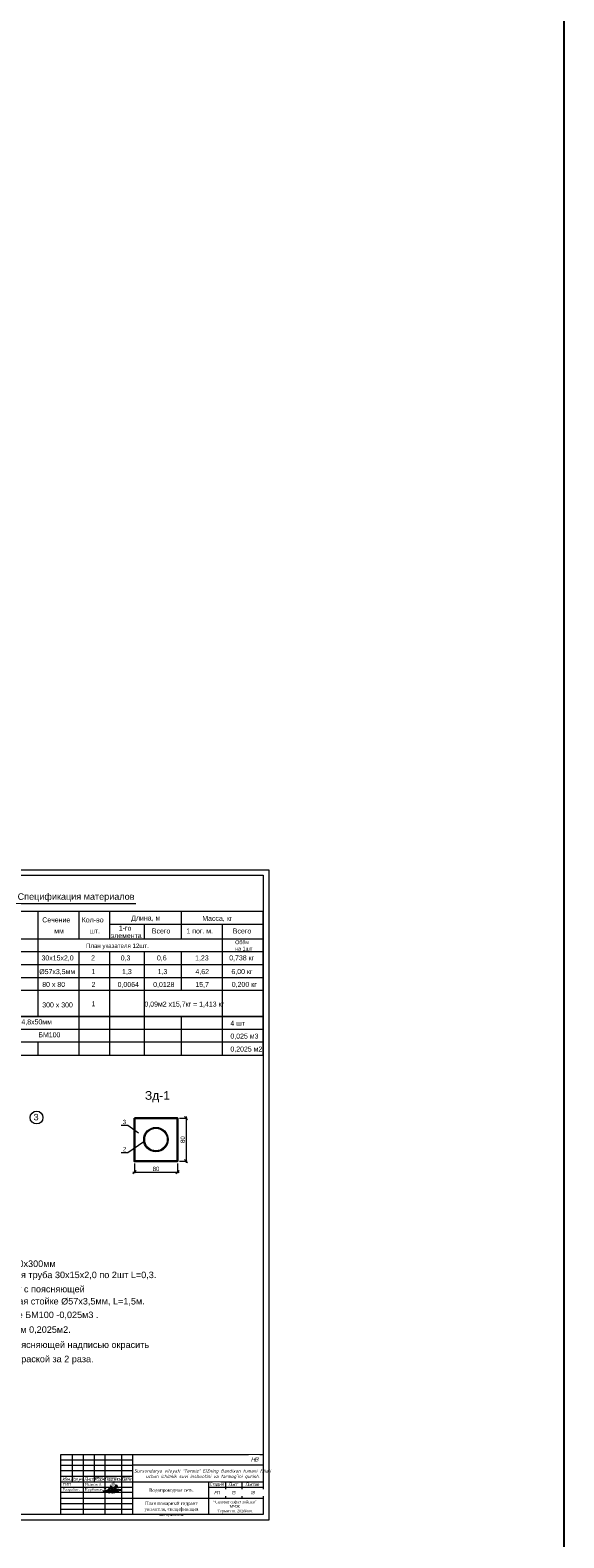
# Model space of a CAD drawing. Extents: x 0 to 361260, y 0 to 4201817.
# Tile 61 of 256: x 360772 to 361260, y 4193822 to 4195200. Entities that reach past the tile are written whole.
import ezdxf

# ---------------------------------------------------------------- set-up
doc = ezdxf.new("R2010")
doc.units = 0
doc.header["$LTSCALE"] = 0.5
doc.header["$MEASUREMENT"] = 0
for name, color, linetype in [('(0)', 7, 'Continuous'), ('(002) Рамка', 7, 'Continuous'), ('PDF _Геометрия', 7, 'Continuous'), ('PDF _Текст', 7, 'Continuous'), ('SHTAMP', 7, 'Continuous'), ('Водопровод 2', 7, 'Continuous'), ('Канализация 2', 7, 'Continuous'), ('Рамка', 7, 'Continuous')]:
    doc.layers.add(name, color=color, linetype=linetype)
doc.styles.add('Arial', font='arial.ttf')
doc.styles.add('NSI4', font='times.ttf', dxfattribs={"height": 300})
doc.styles.add('PDF Arial', font='arial.ttf')
doc.styles.add('TIMES', font='times.ttf')

msp = doc.modelspace()

# ---------------------------------------------------------------- linework, layer by layer
at = {"layer": '(0)', "ltscale": 2}
msp.add_lwpolyline([(359863.314, 4201816.993), (361260.315, 4201816.993), (361260.315, 4192735.673), (359863.314, 4192735.673)], close=True, dxfattribs=at)
at = {"color": 0, "lineweight": 20}
msp.add_line((360935.934, 4193868.62), (360985.527, 4193868.62), dxfattribs=at)
at = {"color": 0, "ltscale": 100}
msp.add_lwpolyline([(360839.166, 4193865.015), (360844.522, 4193865.82), (360847.266, 4193866.138), (360849.055, 4193866.259), (360850.449, 4193866.327), (360851.971, 4193866.352), (360853.306, 4193866.353), (360853.892, 4193866.328), (360854.779, 4193866.258), (360856.236, 4193866.052)], dxfattribs=at)
at = {"layer": 'PDF _Геометрия', "lineweight": 13}
for points in [[(360855.693, 4194199.286), (360861.693, 4194199.286), (360871.359, 4194192.453)], [(360909.109, 4194205.786), (360915.943, 4194205.786)], [(360916.443, 4194204.286), (360913.526, 4194207.203)], [(360914.943, 4194207.203), (360914.943, 4194164.953)], [(360855.693, 4194174.286), (360861.693, 4194174.286), (360876.359, 4194184.37)], [(360869.276, 4194157.87), (360866.276, 4194154.953)], [(360867.776, 4194164.453), (360867.776, 4194155.453)], [(360905.609, 4194154.953), (360908.609, 4194157.87)], [(360907.109, 4194164.453), (360907.109, 4194155.453)], [(360909.109, 4194166.37), (360915.943, 4194166.37)], [(360913.526, 4194167.87), (360916.443, 4194164.953)], [(360866.276, 4194156.453), (360908.609, 4194156.453)]]:
    msp.add_lwpolyline(points, dxfattribs=at)
at = {"layer": 'PDF _Геометрия', "lineweight": 30}
msp.add_lwpolyline([(360867.776, 4194205.786), (360907.109, 4194205.786), (360907.109, 4194166.37), (360867.776, 4194166.37)], close=True, dxfattribs=at)
at = {"layer": 'PDF _Геометрия', "lineweight": 13}
msp.add_circle((360778.336, 4194206.281), 5.857, dxfattribs=at)
at = {"layer": 'PDF _Геометрия', "lineweight": 18}
for centre, radius in [((360887.431, 4194186.132), 11.179), ((360887.464, 4194186.14), 10.312)]:
    msp.add_circle(centre, radius, dxfattribs=at)
at = {"layer": 'SHTAMP', "color": 0, "lineweight": 20}
for p, q in [((360800.526, 4193898.62), (360985.526, 4193898.62)), ((360800.526, 4193893.62), (360865.934, 4193893.62)), ((360800.526, 4193888.62), (360865.934, 4193888.62)), ((360865.934, 4193888.921), (360985.526, 4193888.921)), ((360935.934, 4193843.62), (360935.934, 4193873.62)), ((360950.934, 4193873.62), (360950.934, 4193858.62)), ((360965.934, 4193873.62), (360965.934, 4193858.62)), ((360865.934, 4193863.62), (360800.643, 4193863.62)), ((360800.754, 4193858.62), (360865.934, 4193858.62)), ((360865.934, 4193858.62), (360985.528, 4193858.62)), ((360800.526, 4193853.62), (360865.934, 4193853.62)), ((360800.526, 4193848.62), (360865.934, 4193848.62))]:
    msp.add_line(p, q, dxfattribs=at)
at = {"layer": 'SHTAMP', "lineweight": 20}
for points in [[(360149.526, 4194432.62), (360990.526, 4194432.62), (360990.526, 4193838.62), (360149.526, 4193838.62)], [(360149.526, 4194432.62), (360990.526, 4194432.62), (360990.526, 4193838.62), (360149.526, 4193838.62)], [(360169.526, 4193843.62), (360169.526, 4194427.62), (360985.526, 4194427.62), (360985.526, 4193843.62)]]:
    msp.add_lwpolyline(points, close=True, dxfattribs=at)
at = {"layer": 'SHTAMP', "color": 0, "lineweight": 20}
for points in [[(360667.693, 4194263.286), (360985.526, 4194263.286), (360985.526, 4194394.536), (360667.693, 4194394.536)], [(360667.693, 4194298.62), (360985.526, 4194298.62)]]:
    msp.add_lwpolyline(points, close=True, dxfattribs=at)
for points in [[(360754.693, 4194401.87), (360869.036, 4194401.87)], [(360779.859, 4194369.286), (360779.859, 4194394.536)], [(360817.276, 4194369.286), (360817.276, 4194394.536)], [(360845.359, 4194369.286), (360845.359, 4194394.536)], [(360910.776, 4194369.286), (360910.776, 4194394.536)], [(360985.526, 4194382.787), (360845.359, 4194382.787)], [(360877.109, 4194369.286), (360877.109, 4194382.787)], [(360948.193, 4194263.286), (360948.193, 4194369.286), (360948.193, 4194382.787)], [(360985.526, 4194369.286), (360667.693, 4194369.286)], [(360779.859, 4194298.62), (360779.859, 4194369.286)], [(360985.526, 4194357.536), (360667.693, 4194357.536)], [(360985.526, 4194357.536), (360667.693, 4194357.536)], [(360817.276, 4194263.286), (360817.276, 4194357.536)], [(360845.359, 4194263.286), (360845.359, 4194357.536)], [(360877.109, 4194263.286), (360877.109, 4194357.536)], [(360910.776, 4194322.203), (360910.776, 4194357.536)], [(360985.526, 4194345.786), (360667.693, 4194345.786)], [(360985.526, 4194333.953), (360667.693, 4194333.953)], [(360985.526, 4194322.203), (360667.693, 4194322.203)], [(360910.776, 4194263.286), (360910.776, 4194298.62)], [(360985.526, 4194286.87), (360667.693, 4194286.87)], [(360985.526, 4194275.12), (360667.693, 4194275.12)], [(360985.526, 4194275.12), (360667.693, 4194275.12)], [(360779.859, 4194263.286), (360779.859, 4194275.12)]]:
    msp.add_lwpolyline(points, dxfattribs=at)

# ---------------------------------------------------------------- texts
at = {"color": 0, "linetype": 'ByBlock', "lineweight": 20, "insert": (360901.662, 4193867.461), "char_height": 3, "width": 59.26566, "attachment_point": 2}
msp.add_mtext('{\\fTimes New Roman|b0|i0|c204|p18;\\C256;Водопроводная сеть.}', dxfattribs=at)
at = {"layer": 'PDF _Текст', "attachment_point": 7, "style": 'PDF Arial'}
for s, insert, char_height in [('Спецификация материалов', (360761.026, 4194403.397), 5.94002), ('3', (360775.612, 4194203.601), 5.94), ('3', (360857.201, 4194200.221), 3.96), ('2', (360857.285, 4194175.375), 3.96), ('80', (360884.451, 4194157.388), 3.9601), ('Стальной лист, δ=2мм размером 300х300мм', (360622.444, 4194067.982), 5.94002), ('приварить к прямоугольный стальная труба 30х15х2,0 по 2шт L=0,3.', (360622.444, 4194057.803), 5.94002), ('Щит с изображением символа и щит с поясняющей', (360623.026, 4194044.815), 5.94002), ('надписью приварить к трубу стальная стойке Ø57х3,5мм, L=1,5м.', (360623.026, 4194033.717), 5.94002), ('Труб-стойку забетонировать в марке БМ100 -0,025м3 .', (360623.026, 4194021.302), 5.94002), ('Щебеночная подготовка толщ.100 мм 0,2025м2.', (360623.026, 4194007.896), 5.94002), ('Щиты с изображением символа и поясняющей надписью окрасить', (360623.026, 4193993.982), 5.94002), ('в соответствующий цвет масляной краской за 2 раза.', (360623.026, 4193980.966), 5.94002)]:
    msp.add_mtext(s, dxfattribs=dict(at, insert=insert, char_height=char_height))
for s, insert, char_height, width in [('{\\H0.6734x;План указателя 12шт.} ', (360823.538, 4194360.018), 5.94002, 62.19263), ('Зд-1', (360877.359, 4194220.25), 7.92, 23.3243)]:
    msp.add_mtext(s, dxfattribs=dict(at, insert=insert, char_height=char_height, width=width))
at = {"layer": 'PDF _Текст', "insert": (360914.02, 4194183.042), "char_height": 3.9601, "attachment_point": 7, "rotation": 90, "style": 'PDF Arial'}
msp.add_mtext('80', dxfattribs=at)
at = {"layer": 'SHTAMP', "color": 0, "lineweight": 20, "attachment_point": 7, "style": 'PDF Arial'}
for s, insert, char_height in [('Сечение', (360783.521, 4194384.536), 4.56), ('мм', (360794.52, 4194374.449), 4.56), ('Кол-во', (360819.604, 4194384.539), 4.56), ('шт.', (360826.6, 4194374.449), 4.56), ('1-го', (360853.518, 4194376.957), 4.56), ('Длина, м', (360864.852, 4194384.973), 4.56), ('Всего', (360883.768, 4194374.375), 4.56), ('1 пог. м.', (360915.351, 4194374.375), 4.56), ('Масса, кг', (360929.831, 4194385.133), 4.56), ('Всего', (360957.74, 4194374.375), 4.56), ('элемента', (360846.019, 4194370.179), 4.56), ('0,3', (360855.242, 4194348.968), 4.56), ('0,6', (360888.365, 4194348.968), 4.56), ('1,23', (360923.261, 4194348.968), 4.56), ('0,738 кг', (360954.435, 4194349.051), 4.56), ('Ø57х3,5мм', (360780.769, 4194336.468), 4.56), ('1', (360828.603, 4194337.365), 4.56), ('1,3', (360856.469, 4194336.468), 4.56), ('1,3', (360889.022, 4194336.468), 4.56), ('4,62', (360923.538, 4194336.468), 4.56), ('6,00 кг', (360956.434, 4194336.552), 4.56), ('80 х 80', (360783.521, 4194325.537), 4.56), ('2', (360828.603, 4194325.614), 4.56), ('0,0064', (360852.396, 4194324.717), 4.56), ('15,7', (360923.509, 4194324.717), 4.56), ('0,200 кг', (360956.768, 4194324.8), 4.56), ('300 х 300', (360783.521, 4194306.867), 4.56), ('1', (360828.603, 4194307.951), 4.56), ('Шурф самонарезающие 4,8х50мм', (360690.77, 4194290.033), 4.55995), ('4 шт', (360955.517, 4194290.2), 4.56), ('БМ100', (360780.006, 4194279.537), 4.56), ('0,025 м3', (360955.517, 4194277.552), 4.56), ('0,2025 м2', (360955.517, 4194265.72), 4.56)]:
    msp.add_mtext(s, dxfattribs=dict(at, insert=insert, char_height=char_height))
for s, insert, char_height, width in [('Обём \\Pна 1шт', (360959.846, 4194358.794), 3.5, 15.60594), ('30х15х2,0         2', (360782.852, 4194348.968), 4.55995, 61.36694), ('0,0128', (360884.893, 4194324.717), 4.56, 1.167364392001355e-16), ('0,09м2 х15,7кг = 1,413 кг', (360876.904, 4194306.803), 4.55995, 77.05807)]:
    msp.add_mtext(s, dxfattribs=dict(at, insert=insert, char_height=char_height, width=width))
at = {"layer": 'Водопровод 2', "color": 0, "linetype": 'ByBlock', "lineweight": 20, "insert": (360901.557, 4193855.266, -646.548), "char_height": 3, "width": 67.03347, "attachment_point": 2}
msp.add_mtext('{\\fTimes New Roman|b0|i0|c204|p18;План пожарный гидрант указателя, спецификация материалов. }', dxfattribs=at)

# ---------------------------------------------------------------- next in the draw order: texts
at = {"color": 0, "lineweight": 20, "insert": (360977.316, 4193893.978, -255.018), "char_height": 4, "width": 6.08545, "attachment_point": 5, "style": 'TIMES', "bg_fill": 2}
msp.add_mtext('{\\fISOCPEUR|b0|i1|c204|p34;\\T0.85;НB}', dxfattribs=at)
at = {"color": 0, "lineweight": 20, "insert": (360805.494, 4193876.122, -254.812), "char_height": 3, "width": 7.35507, "attachment_point": 5, "style": 'TIMES', "bg_fill": 3, "box_fill_scale": 1, "bg_fill_color": 256, "bg_fill_transparency": 0}
msp.add_mtext('{\\fISOCPEUR|b0|i1|c204|p34;\\T0.8;Изм.}', dxfattribs=at)

# ---------------------------------------------------------------- next in the draw order: linework, layer by layer
at = {"layer": 'SHTAMP', "color": 0, "lineweight": 20}
msp.add_line((360800.526, 4193843.62), (360800.526, 4193898.62), dxfattribs=at)

# ---------------------------------------------------------------- next in the draw order: texts
at = {"color": 0, "lineweight": 20, "insert": (360815.265, 4193875.759, -254.812), "char_height": 3, "width": 9.29764, "attachment_point": 5, "style": 'TIMES', "bg_fill": 3, "box_fill_scale": 1, "bg_fill_color": 256, "bg_fill_transparency": 0}
msp.add_mtext('{\\fISOCPEUR|b0|i1|c204|p34;\\T0.75;Кол.уч.}', dxfattribs=at)

# ---------------------------------------------------------------- next in the draw order: linework, layer by layer
at = {"layer": 'SHTAMP', "color": 0, "lineweight": 20}
msp.add_line((360810.929, 4193898.62), (360810.929, 4193873.62), dxfattribs=at)

# ---------------------------------------------------------------- next in the draw order: texts
at = {"color": 0, "lineweight": 20, "insert": (360825.853, 4193876.085, -254.812), "char_height": 3, "width": 7.35507, "attachment_point": 5, "style": 'TIMES', "bg_fill": 3, "box_fill_scale": 1, "bg_fill_color": 256, "bg_fill_transparency": 0}
msp.add_mtext('{\\fISOCPEUR|b0|i1|c204|p34;\\T0.85;Лист}', dxfattribs=at)

# ---------------------------------------------------------------- next in the draw order: linework, layer by layer
at = {"layer": 'SHTAMP', "color": 0, "lineweight": 20}
msp.add_line((360820.929, 4193898.62), (360820.929, 4193843.873), dxfattribs=at)

# ---------------------------------------------------------------- next in the draw order: texts
at = {"color": 0, "lineweight": 20, "insert": (360835.376, 4193876.085, -254.812), "char_height": 3, "width": 7.35507, "attachment_point": 5, "style": 'TIMES', "bg_fill": 3, "box_fill_scale": 1, "bg_fill_color": 256, "bg_fill_transparency": 0}
msp.add_mtext('{\\fISOCPEUR|b0|i1|c204|p34;\\T0.85;№док}', dxfattribs=at)

# ---------------------------------------------------------------- next in the draw order: linework, layer by layer
at = {"layer": 'SHTAMP', "color": 0, "lineweight": 20}
msp.add_line((360830.929, 4193898.62), (360830.929, 4193873.62), dxfattribs=at)

# ---------------------------------------------------------------- next in the draw order: texts
at = {"color": 0, "lineweight": 20, "insert": (360847.933, 4193876.085, -254.812), "char_height": 3, "width": 7.35507, "attachment_point": 5, "style": 'TIMES', "bg_fill": 3, "box_fill_scale": 1, "bg_fill_color": 256, "bg_fill_transparency": 0}
msp.add_mtext('{\\fISOCPEUR|b0|i1|c204|p34;\\T0.85;Подпись}', dxfattribs=at)

# ---------------------------------------------------------------- next in the draw order: linework, layer by layer
at = {"color": 0, "ltscale": 100}
msp.add_lwpolyline([(360846.534, 4193868.285), (360846.228, 4193868.231), (360845.962, 4193868.13), (360845.647, 4193867.991), (360845.402, 4193867.863), (360845.122, 4193867.716), (360844.932, 4193867.57), (360844.795, 4193867.445), (360844.722, 4193867.313), (360844.675, 4193867.198), (360844.658, 4193867.117), (360844.651, 4193866.97), (360844.652, 4193866.872), (360844.69, 4193866.74), (360844.76, 4193866.609), (360844.83, 4193866.492), (360844.919, 4193866.374), (360845.031, 4193866.259), (360845.221, 4193866.118)], dxfattribs=at)
at = {"layer": 'SHTAMP', "color": 0, "lineweight": 20}
msp.add_line((360840.934, 4193843.62), (360840.934, 4193898.62), dxfattribs=at)

# ---------------------------------------------------------------- next in the draw order: texts
at = {"color": 0, "lineweight": 20, "insert": (360860.246, 4193876.085, -254.812), "char_height": 3, "width": 7.35507, "attachment_point": 5, "style": 'TIMES', "bg_fill": 3, "box_fill_scale": 1, "bg_fill_color": 256, "bg_fill_transparency": 0}
msp.add_mtext('{\\fISOCPEUR|b0|i1|c204|p34;\\T0.85;Дата}', dxfattribs=at)
at = {"layer": 'Канализация 2', "color": 0, "lineweight": 0, "char_height": 2.5, "attachment_point": 4, "style": 'NSI4'}
for s, insert, width in [(' {\\H0.4x; }ГИП             Исаков А', (360800.909, 4193871.12), 38.53508), ('Разработ.     Курбонов У.', (360802.406, 4193866.12), 39.40719)]:
    msp.add_mtext(s, dxfattribs=dict(at, insert=insert, width=width))

# ---------------------------------------------------------------- next in the draw order: hatches: boundary and pattern name
h = msp.add_hatch(color=256)
h.dxf.hatch_style = 1
h.paths.add_polyline_path([(360845.282, 4193867.987, 0.12625075), (360845.381, 4193867.464, 0.4193589), (360845.685, 4193867.4, 0.02782411), (360846.184, 4193867.908, 0.37256677), (360846.466, 4193867.847, 0.0744506), (360846.914, 4193868.368, 0.17626492), (360847.058, 4193868.221, 0.23814827), (360847.351, 4193868.315, 0.07035904), (360848.421, 4193869.79), (360848.708, 4193870.405), (360849.357, 4193870.592), (360849.744, 4193870.684, 0.12858586), (360850.122, 4193870.646, 0.11004035), (360850.547, 4193870.788, 0.09520318), (360850.669, 4193870.905), (360851.173, 4193871.025), (360853.237, 4193871.69), (360851.124, 4193871.214), (360850.741, 4193871.122, 0.15706419), (360850.59, 4193871.528, 0.10984246), (360850.304, 4193871.836, 0.09413768), (360849.789, 4193872.005, 0.05813072), (360849.39, 4193871.987), (360849.78, 4193872.932), (360850.279, 4193874.469), (360850.501, 4193875.228, 0.09292715), (360850.538, 4193875.619, 0.71794449), (360850.247, 4193875.682, 0.04551679), (360849.231, 4193873.486, 0.0568013), (360848.946, 4193872.54, 0.08899271), (360848.956, 4193871.852), (360848.075, 4193871.54), (360848.597, 4193873.002, 0.12561152), (360848.908, 4193874.233, 0.028403), (360848.884, 4193874.464, 0.55256311), (360848.573, 4193874.553, 0.05392104), (360848.351, 4193874.24, 0.06046405), (360847.626, 4193872.685), (360847.134, 4193871.201), (360846.3, 4193870.803), (360846.436, 4193871.148, 0.00753), (360846.662, 4193871.502), (360847.529, 4193872.885, 0.06383619), (360848.007, 4193874.056, 0.07035833), (360848.092, 4193874.834, 0.60622631), (360847.789, 4193874.97, 0.07635478), (360847.083, 4193873.593, 0.04888724), (360846.288, 4193871.279, -0.01716466), (360845.742, 4193870.509), (360845.58, 4193870.41), (360845.293, 4193870.208, 0.43833069), (360845.297, 4193869.891, 0.09586765), (360845.541, 4193869.794, 0.01148695), (360845.689, 4193869.781, 0.01853498), (360845.355, 4193868.754, 0.01445672)])
h.paths.add_polyline_path([(360847.405, 4193870.003), (360847.457, 4193870.157), (360847.473, 4193870.161, -0.00696874)], flags=16)
h.paths.add_polyline_path([(360845.357, 4193870.132), (360845.635, 4193870.327), (360845.805, 4193870.432, -0.01142899), (360845.41, 4193869.939, -0.56682888)], flags=16)
h.paths.add_polyline_path([(360845.83, 4193869.873), (360846.119, 4193870.608), (360847.212, 4193871.129), (360847.113, 4193870.832), (360846.767, 4193869.992), (360846.737, 4193869.985, -0.07295907)], flags=16)
h.paths.add_polyline_path([(360845.81, 4193870.435, 0.01665318), (360846.345, 4193871.185), (360846.117, 4193870.606), (360845.992, 4193870.547)], flags=16)
h.paths.add_polyline_path([(360845.57, 4193869.987, 0.01583565), (360845.763, 4193869.972), (360845.769, 4193869.987, -0.10109789)], flags=16)
h.paths.add_polyline_path([(360845.972, 4193869.97), (360846.195, 4193870.537), (360847.048, 4193870.944), (360847.022, 4193870.866), (360846.697, 4193870.074, -0.06018475)], flags=0)
h.paths.add_polyline_path([(360846.344, 4193868.097, 0.04377976), (360846.972, 4193869.025), (360846.834, 4193868.619, -0.08725004), (360846.385, 4193868.036, -1.26165239), (360846.34, 4193868.055, -0.00022151)], flags=16)
h.paths.add_polyline_path([(360846.931, 4193870.131), (360847.206, 4193870.798), (360847.292, 4193871.056), (360847.71, 4193871.204), (360847.384, 4193870.241)], flags=16)
h.paths.add_polyline_path([(360846.353, 4193871.202), (360846.399, 4193871.318, -0.04770817), (360847.175, 4193873.557, -0.07222905), (360847.818, 4193874.841, -0.91067587), (360847.994, 4193874.821, -0.08077385), (360847.878, 4193873.963, -0.05740926), (360847.444, 4193872.936), (360846.579, 4193871.554, -0.00755225)], flags=16)
h.paths.add_polyline_path([(360847.529, 4193870.075), (360847.736, 4193870.125), (360848.459, 4193870.333), (360848.246, 4193869.877, -0.06960639), (360847.22, 4193868.46, -0.19951199), (360847.119, 4193868.412, -0.29188134), (360847.087, 4193868.521)], flags=16)
h.paths.add_polyline_path([(360846.634, 4193871.825, -0.03670222), (360847.265, 4193873.522, -0.07248898), (360847.897, 4193874.785, 0.33161025), (360847.894, 4193874.902, -0.08889364), (360847.786, 4193873.991, -0.05732036), (360847.361, 4193872.985)], flags=0)
h.paths.add_polyline_path([(360847.99, 4193871.303), (360849.051, 4193871.678), (360848.787, 4193871.038), (360848.568, 4193870.568), (360847.631, 4193870.299)], flags=16)
h.paths.add_polyline_path([(360847.369, 4193871.291), (360847.812, 4193872.624, -0.06065407), (360848.519, 4193874.141, -0.04872562), (360848.695, 4193874.395, 0.20349112), (360848.717, 4193874.468, 0.30856552), (360848.709, 4193874.358, -0.13266426), (360848.453, 4193873.148), (360848.254, 4193872.621), (360848.344, 4193872.875), (360847.79, 4193871.44)], flags=16)
h.paths.add_polyline_path([(360848.817, 4193870.64), (360848.965, 4193870.959), (360849.126, 4193871.347, 0.09313856), (360849.509, 4193870.829), (360849.307, 4193870.781)], flags=16)
h.paths.add_polyline_path([(360849.769, 4193871.81, -0.09105222), (360850.201, 4193871.669, -0.11124881), (360850.429, 4193871.418, -0.18270078), (360850.546, 4193871.076), (360849.745, 4193870.885, -0.03781378), (360849.571, 4193871.042, 0.06841013), (360849.681, 4193870.938, -0.0969355), (360849.314, 4193871.407, -0.04833376), (360849.185, 4193871.736, -0.09731647)], flags=16)
h.paths.add_polyline_path([(360849.16, 4193872.616, -0.05037413), (360849.413, 4193873.415, -0.04287516), (360850.345, 4193875.458, -0.05146202), (360850.313, 4193875.283), (360850.092, 4193874.527), (360849.596, 4193872.999), (360849.145, 4193871.905, -0.10241672)], flags=16)

# ---------------------------------------------------------------- next in the draw order: linework, layer by layer
at = {"color": 0, "ltscale": 100}
msp.add_lwpolyline([(360843.407, 4193865.652), (360843.249, 4193865.414), (360843.118, 4193865.102), (360843.091, 4193864.828), (360843.21, 4193864.596), (360843.429, 4193864.429), (360843.638, 4193864.36), (360843.881, 4193864.348), (360844.093, 4193864.357), (360844.422, 4193864.421), (360844.734, 4193864.552), (360845.101, 4193864.783), (360845.548, 4193865.107), (360845.85, 4193865.39), (360846.603, 4193866.18), (360846.792, 4193866.397), (360847.036, 4193866.746), (360847.23, 4193867.065), (360847.373, 4193867.406), (360847.424, 4193867.602), (360847.414, 4193867.82), (360847.402, 4193867.943), (360847.378, 4193868.016), (360847.331, 4193868.079), (360847.233, 4193868.182), (360847.146, 4193868.244), (360847.024, 4193868.317), (360846.912, 4193868.343), (360846.689, 4193868.343), (360846.534, 4193868.285), (360846.156, 4193868.071), (360845.658, 4193867.752), (360845.116, 4193867.358), (360844.663, 4193866.981), (360844.177, 4193866.549), (360843.857, 4193866.243), (360843.407, 4193865.652), (360846.042, 4193865.679), (360846.604, 4193865.651), (360847.285, 4193865.631), (360847.783, 4193865.617), (360848.445, 4193865.593), (360849.154, 4193865.552), (360849.734, 4193865.454), (360850.336, 4193865.324), (360851.032, 4193865.206), (360851.688, 4193865.038), (360852, 4193864.978), (360852.186, 4193864.927), (360852.474, 4193864.839), (360852.55, 4193864.801), (360852.586, 4193864.783), (360852.606, 4193864.751), (360852.591, 4193864.727), (360852.511, 4193864.679), (360851.546, 4193864.387), (360850.891, 4193864.211), (360850.253, 4193864.023), (360849.509, 4193863.82), (360849.225, 4193863.763), (360849.035, 4193863.725), (360848.611, 4193863.718), (360848.371, 4193863.742), (360848.241, 4193863.801), (360848.109, 4193863.901), (360848.044, 4193863.989), (360847.97, 4193864.154), (360847.951, 4193864.387), (360847.954, 4193864.531), (360848.026, 4193864.792), (360848.139, 4193865.192), (360848.417, 4193865.898), (360848.718, 4193866.521), (360849.097, 4193867.185), (360849.589, 4193867.978), (360850.035, 4193868.615), (360850.404, 4193869.165), (360850.617, 4193869.547), (360850.832, 4193869.932), (360850.926, 4193870.051), (360851.076, 4193870.117), (360851.22, 4193870.131), (360851.369, 4193870.111), (360851.549, 4193870.019), (360851.642, 4193869.899), (360851.687, 4193869.74), (360851.68, 4193869.528), (360851.641, 4193869.297), (360851.526, 4193868.921), (360851.356, 4193868.539), (360851.163, 4193868.205), (360850.97, 4193867.869), (360850.789, 4193867.601), (360850.568, 4193867.271), (360850.326, 4193866.969), (360849.776, 4193866.294), (360849.294, 4193865.723), (360849.154, 4193865.552), (360848.786, 4193865.147), (360848.429, 4193864.722), (360847.792, 4193864.003), (360847.391, 4193863.55), (360847.342, 4193863.571), (360847.338, 4193863.736), (360847.278, 4193863.83), (360847.183, 4193863.872), (360847.038, 4193863.917), (360846.943, 4193863.989), (360846.982, 4193864.089), (360847.05, 4193864.206), (360847.192, 4193864.357), (360846.701, 4193864.145), (360846.609, 4193864.219), (360846.577, 4193864.255), (360846.826, 4193864.456), (360846.822, 4193864.487), (360846.803, 4193864.493), (360846.48, 4193864.182), (360846.38, 4193864.132), (360846.29, 4193864.103), (360846.226, 4193864.094), (360846.15, 4193864.099), (360846.087, 4193864.12), (360846.052, 4193864.156), (360846.046, 4193864.183), (360846.419, 4193864.485), (360846.418, 4193864.522), (360846.385, 4193864.534), (360845.98, 4193864.143), (360845.895, 4193864.09), (360845.761, 4193864.046), (360845.58, 4193864.032), (360845.469, 4193864.059), (360845.398, 4193864.119), (360845.379, 4193864.222), (360845.445, 4193864.353), (360845.543, 4193864.524), (360845.606, 4193864.576), (360845.647, 4193864.584), (360845.667, 4193864.572), (360845.665, 4193864.554), (360845.046, 4193864.291), (360844.832, 4193864.212), (360844.616, 4193864.152), (360844.463, 4193864.093), (360844.381, 4193864.062), (360844.345, 4193864.028), (360844.325, 4193863.979), (360844.326, 4193863.887), (360844.352, 4193863.828), (360844.405, 4193863.78), (360844.469, 4193863.741), (360844.54, 4193863.699), (360844.612, 4193863.7), (360844.693, 4193863.721), (360844.75, 4193863.762), (360844.811, 4193863.807), (360844.86, 4193863.879), (360844.91, 4193863.954), (360844.958, 4193864.048), (360844.989, 4193864.133), (360845.019, 4193864.212), (360845.037, 4193864.26), (360845.037, 4193864.288), (360845.059, 4193864.377), (360845.088, 4193864.541), (360845.14, 4193864.793), (360845.197, 4193865.077), (360845.31, 4193865.448), (360845.39, 4193865.672)], dxfattribs=at)
at = {"layer": 'SHTAMP', "color": 0, "lineweight": 20}
for p, q in [((360855.934, 4193898.62), (360855.934, 4193843.62)), ((360865.934, 4193898.62), (360865.934, 4193843.873)), ((360865.934, 4193883.62), (360800.526, 4193883.62)), ((360800.526, 4193878.62), (360865.934, 4193878.62)), ((360800.526, 4193873.62), (360985.527, 4193873.62)), ((360800.526, 4193868.62), (360865.934, 4193868.62))]:
    msp.add_line(p, q, dxfattribs=at)

# ---------------------------------------------------------------- next in the draw order: texts
at = {"color": 0, "lineweight": 20, "insert": (360942.916, 4193871.221, -255.018), "char_height": 3, "width": 7.35507, "attachment_point": 5, "style": 'TIMES', "bg_fill": 3, "box_fill_scale": 1, "bg_fill_color": 256, "bg_fill_transparency": 0}
msp.add_mtext('{\\fISOCPEUR|b0|i1|c204|p34;\\T0.85;Стадия}', dxfattribs=at)

# ---------------------------------------------------------------- next in the draw order: texts
at = {"color": 0, "lineweight": 20, "insert": (360957.595, 4193871.126, -255.018), "char_height": 3, "width": 7.35507, "attachment_point": 5, "style": 'TIMES', "bg_fill": 3, "box_fill_scale": 1, "bg_fill_color": 256, "bg_fill_transparency": 0}
msp.add_mtext('{\\fISOCPEUR|b0|i1|c204|p34;\\T0.85;Лист}', dxfattribs=at)

# ---------------------------------------------------------------- next in the draw order: texts
at = {"color": 0, "lineweight": 20, "char_height": 3, "width": 7.35507, "attachment_point": 5, "style": 'TIMES', "bg_fill": 3, "box_fill_scale": 1, "bg_fill_color": 256, "bg_fill_transparency": 0}
for s, insert in [('{\\fISOCPEUR|b0|i1|c204|p34;\\T0.85;Листов}', (360975.078, 4193871.189, -255.018)), ('{\\fISOCPEUR|b0|i1|c204|p34;\\T0.85;РП}', (360942.916, 4193863.669, -255.018))]:
    msp.add_mtext(s, dxfattribs=dict(at, insert=insert))

# ---------------------------------------------------------------- next in the draw order: texts
at = {"color": 0, "lineweight": 20, "insert": (360958.028, 4193863.62, -180.298), "char_height": 3, "width": 15, "attachment_point": 5, "style": 'TIMES', "bg_fill": 2}
msp.add_mtext('{\\fISOCPEUR|b0|i1|c204|p34;\\T0.85;15}', dxfattribs=at)

# ---------------------------------------------------------------- next in the draw order: texts
at = {"color": 0, "lineweight": 20, "insert": (360975.528, 4193863.62, -180.298), "char_height": 3, "width": 20, "attachment_point": 5, "style": 'TIMES', "bg_fill": 2}
msp.add_mtext('{\\fISOCPEUR|b0|i1|c204|p34;\\T0.85;18}', dxfattribs=at)

# ---------------------------------------------------------------- next in the draw order: texts
at = {"layer": '(002) Рамка', "insert": (360866.47, 4193884.962, -533.015), "char_height": 3, "width": 117.50921, "attachment_point": 1}
msp.add_mtext('\\pi0.9671;{\\fISOCPEUR|b0|i1|c204|p34;Surxondaryo viloyati “Termiz” EIZning Bandixon tumani filiali \\P\\pi11.64551;uchun ichimlik suvi inshootini va tarmog’ini qurish.}', dxfattribs=at)
at = {"layer": 'Рамка', "color": 7, "linetype": 'Continuous', "lineweight": 9, "insert": (360959.5, 4193850.597), "char_height": 2.5, "width": 46.03876, "attachment_point": 5, "style": 'Arial'}
msp.add_mtext('{\\fTimes New Roman|b0|i0|c204|p18;\\C256;“Саловат сифат лойиха” MЧЖ\\P \\C7;Термиз ш. 2026йил.}', dxfattribs=at)

doc.saveas('drawing.dxf')
